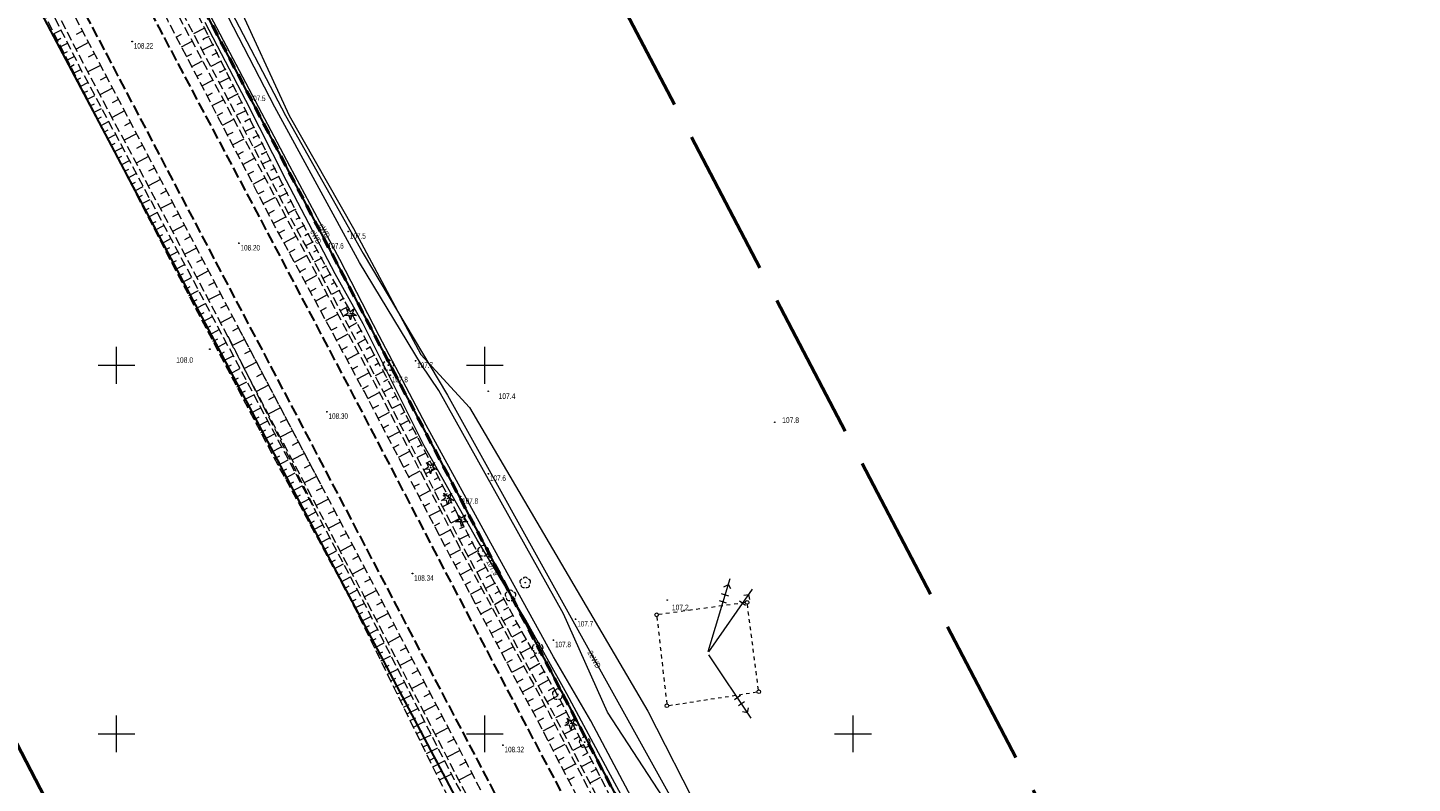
# Model space of a CAD drawing. Header units: metres. Extents: x 7529521 to 7531797, y 5723878 to 5728074.
# Tile 18 of 90: x 7531038 to 7531226, y 5725143 to 5725246. Entities that reach past the tile are written whole.
import ezdxf
from ezdxf.enums import TextEntityAlignment as Align

# ---------------------------------------------------------------- set-up
doc = ezdxf.new("R2010")
doc.units = ezdxf.units.M
for name, pattern in [('2_BUBZ02', [1.75, 1.25, -0.5]), ('2_BUBZ02G', [1.75, 1.25, -0.5]), ('4_SUPE_01', [0]), ('4_SUPT_01', [0]), ('4_SUSM03_02', [0]), ('GAO', [2.5, 1.5, -1]), ('GDE', [0]), ('GUZ', [1, 0.5, -0.5]), ('L_0_05', [1.75, 1.25, -0.5]), ('L_0_06', [2, 1.5, -0.5]), ('L_0_09', [2.5, 2, -0.5])]:
    doc.linetypes.add(name, pattern=pattern)
doc.layers.get('0').update_dxf_attribs({"color": 252})
for name, color, linetype, lineweight in [('BUBZ_L_1', 252, '2_BUBZ02', 18), ('Dzialki', 80, 'GDE', 30), ('jezdnia', 252, 'L_0_06', 18), ('k', 252, 'Continuous', 18), ('RTPW_T_0', 252, 'Continuous', 15), ('skarpa nieumocniona', 252, 'L_0_05', 18), ('skarpa_nieumocniona', 252, 'L_0_05', 18), ('SUPE_E_T_1', 240, 'Continuous', 15), ('SUPE_L_0', 240, '4_SUPE_01', 18), ('SUPE_L_1', 240, '4_SUPE_01', 18), ('SUPT_L_0', 30, '4_SUPT_01', 18), ('SUSM_L_5', 252, 'Continuous', 18), ('Uzytki', 252, 'GUZ', 18), ('wysokosci_naturalne', 7, 'Continuous', 18), ('wysokosci_sztuczne', 7, 'Continuous', 18)]:
    doc.layers.add(name, color=color, linetype=linetype, lineweight=lineweight)
doc.layers.add('EPGPO_L_0', color=7, linetype='GAO', lineweight=50, true_color=0x940094)
doc.layers.add('zakres', color=7, linetype='L_0_09', lineweight=50, true_color=0xff05ff)
doc.styles.get("Standard").update_dxf_attribs({"font": 'arial.ttf'})

# ---------------------------------------------------------------- blocks, each defined once
blk = doc.blocks.new('2_RTPW01')
at = {"linetype": 'Continuous'}
blk.add_circle((0, 0), 0.045, dxfattribs=at)
blk = doc.blocks.new('OBOP02_01')
at = {"linetype": 'Continuous', "lineweight": 18}
blk.add_hatch(color=0, dxfattribs=at).paths.add_polyline_path([(0, -0.1, 1), (0, 0.1, 1)])
at = {"color": 0, "linetype": 'Continuous', "lineweight": 18}
blk.add_circle((0, 0), 0.1, dxfattribs=at)
for centre, radius, start, end in [((-0.77, 0.25), 0.7, 101.6336, 222.6627), ((0, 0.8), 0.7, 29.8459, 150.1541), ((0.77, 0.25), 0.7, 317.3373, 78.3664), ((-0.46, -0.64), 0.71, 174.3693, 292.5572), ((0.46, -0.64), 0.71, 247.4428, 5.6307)]:
    blk.add_arc(centre, radius, start, end, dxfattribs=at)
blk = doc.blocks.new('OBOP01_01')
at = {"linetype": 'Continuous', "lineweight": 18}
blk.add_hatch(color=0, dxfattribs=at).paths.add_polyline_path([(0, -0.1, 1), (0, 0.1, 1)])
at = {"color": 0, "linetype": 'Continuous', "lineweight": 18, "flags": 128}
blk.add_lwpolyline([(0, -1.74), (-0.35, -0.48), (-1.65, -0.54), (-0.57, 0.18), (-1.02, 1.4), (0, 0.6), (1.02, 1.4), (0.57, 0.18), (1.65, -0.54), (0.35, -0.48), (0, -1.74)], dxfattribs=at)
at = {"color": 0, "linetype": 'Continuous', "lineweight": 18}
blk.add_circle((0, 0), 0.1, dxfattribs=at)
blk = doc.blocks.new('RTPW01')
at = {"linetype": 'Continuous', "lineweight": 13}
blk.add_hatch(color=0, dxfattribs=at).paths.add_polyline_path([(0, -0.09, 1), (0, 0.09, 1)])
at = {"color": 0, "linetype": 'Continuous', "lineweight": 13}
blk.add_circle((0, 0), 0.0906, dxfattribs=at)
blk = doc.blocks.new('RTPW02')
at = {"linetype": 'Continuous', "lineweight": 13}
blk.add_hatch(color=0, dxfattribs=at).paths.add_polyline_path([(0, -0.09, 1), (0, 0.09, 1)])
at = {"color": 0, "linetype": 'Continuous', "lineweight": 13}
blk.add_circle((0, 0), 0.0906, dxfattribs=at)

msp = doc.modelspace()

# ---------------------------------------------------------------- linework, layer by layer
for p in [(7531061.97, 5725245.73), (7531061.78, 5725244.24), (7531062.53, 5725244.61), (7531063.09, 5725243.49), (7531063.65, 5725242.38), (7531064.21, 5725241.26), (7531064.07, 5725239.79), (7531064.76, 5725240.14), (7531065.32, 5725239.02), (7531065.88, 5725237.9), (7531066.44, 5725236.79), (7531067, 5725235.67), (7531067.56, 5725234.55), (7531067.5, 5725233.12), (7531068.12, 5725233.43), (7531068.68, 5725232.31), (7531068.64, 5725230.9), (7531069.24, 5725231.2), (7531069.8, 5725230.08), (7531069.78, 5725228.67), (7531070.35, 5725228.96), (7531070.91, 5725227.84), (7531071.47, 5725226.72), (7531072.03, 5725225.61), (7531072.59, 5725224.49), (7531073.15, 5725223.37), (7531073.71, 5725222.25), (7531074.27, 5725221.13), (7531074.84, 5725220.02), (7531075.44, 5725218.93), (7531076.04, 5725217.83), (7531076.64, 5725216.73), (7531077.84, 5725214.54), (7531078.44, 5725213.44), (7531079.04, 5725212.35), (7531080.24, 5725210.15), (7531080.84, 5725209.05), (7531082.7, 5725204.37), (7531083.23, 5725204.67), (7531084.43, 5725202.47), (7531085.03, 5725201.38), (7531097.77, 5725177.01), (7531098.35, 5725175.9), (7531100.78, 5725171.53), (7531101.39, 5725170.44), (7531102, 5725169.35), (7531108.1, 5725158.44), (7531110.53, 5725154.07), (7531115.15, 5725145.2)]:
    msp.add_point(p)
at = {"layer": 'BUBZ_L_1', "linetype": '2_BUBZ02'}
msp.add_line((7531065.14, 5725203.95), (7531076.99, 5725180.43), dxfattribs=at)
at = {"layer": 'BUBZ_L_1', "linetype": '2_BUBZ02G'}
msp.add_line((7531066.52, 5725205.15), (7531078.15, 5725183.03), dxfattribs=at)
at = {"layer": 'Dzialki'}
for p, q in [((7530981.1, 5725402.33), (7531064.69, 5725242.91)), ((7531047.24, 5725233.76), (7530963.1, 5725392.89)), ((7531064.69, 5725242.91), (7531141.5, 5725096.43)), ((7531127.66, 5725081.67), (7531047.24, 5725233.76))]:
    msp.add_line(p, q, dxfattribs=at)
at = {"layer": 'EPGPO_L_0', "linetype": 'GAO'}
msp.add_line((7531141.5, 5725096.43), (7530897.51, 5725561.74), dxfattribs=at)
at = {"layer": 'jezdnia', "color": 251, "lineweight": 30, "flags": 128}
for points in [[(7531255.05, 5724849.82), (7531250.42, 5724858.49), (7531238.94, 5724880.34), (7531226.79, 5724903.52), (7531215.36, 5724925.25), (7531204.31, 5724946.21), (7531192.02, 5724969.44), (7531180.18, 5724992.04), (7531168.3, 5725014.67), (7531158.51, 5725033.14), (7531145.93, 5725057.08), (7531135.58, 5725076.72), (7531132.73, 5725082.39), (7531130.28, 5725086.95), (7531121.5, 5725103.58), (7531109.92, 5725125.69), (7531099.06, 5725146.38), (7531086.59, 5725170.13), (7531075.31, 5725191.64), (7531063.07, 5725214.86), (7531048.73, 5725242.12), (7531035.91, 5725266.32), (7531022.21, 5725292.28), (7531010.79, 5725314.05), (7530999.01, 5725336.36), (7530986.02, 5725361.03), (7530974.32, 5725383.28), (7530963.64, 5725403.51), (7530951.6, 5725426.36), (7530935.95, 5725456.07), (7530927.31, 5725472.4), (7530915.33, 5725495.11), (7530899.43, 5725525.2), (7530886.85, 5725549.14), (7530883.25, 5725555.9), (7530873.45, 5725574.47)], [(7530883.02, 5725573.55), (7530889.55, 5725560.98), (7530893.68, 5725553.2), (7530906.5, 5725528.93), (7530922, 5725499.57), (7530934.25, 5725476.39), (7530943.12, 5725459.66), (7530958.76, 5725430.02), (7530970.59, 5725407.51), (7530981.39, 5725386.98), (7530993.12, 5725364.8), (7531006.18, 5725339.97), (7531018.01, 5725317.55), (7531029.54, 5725295.72), (7531042.9, 5725270.35), (7531055.75, 5725245.83), (7531070.32, 5725218.35), (7531082.24, 5725195.73), (7531093.92, 5725173.38), (7531105.84, 5725150.67), (7531117.04, 5725129.53), (7531128.29, 5725107.99), (7531139.89, 5725086.05), (7531149.27, 5725068.23), (7531153.62, 5725060.18), (7531158.14, 5725051.38), (7531165.6, 5725037.2), (7531175.41, 5725018.6), (7531187.35, 5724995.74), (7531199.26, 5724973.12), (7531211.84, 5724949.3), (7531222.57, 5724928.86), (7531233.84, 5724907.4), (7531246.09, 5724884.1), (7531257.76, 5724861.91), (7531262.24, 5724853.44)]]:
    msp.add_lwpolyline(points, dxfattribs=at)
at = {"layer": 'k', "linetype": 'Continuous', "lineweight": 18, "flags": 128}
for points in [[(7531050, 5725197.5), (7531050, 5725202.5)], [(7531100, 5725197.5), (7531100, 5725202.5)], [(7531047.5, 5725200), (7531052.5, 5725200)], [(7531097.5, 5725200), (7531102.5, 5725200)], [(7531050, 5725147.5), (7531050, 5725152.5)], [(7531100, 5725147.5), (7531100, 5725152.5)], [(7531150, 5725147.5), (7531150, 5725152.5)], [(7531047.5, 5725150), (7531052.5, 5725150)], [(7531097.5, 5725150), (7531102.5, 5725150)], [(7531147.5, 5725150), (7531152.5, 5725150)]]:
    msp.add_lwpolyline(points, dxfattribs=at)
at = {"layer": 'skarpa nieumocniona', "color": 252, "lineweight": 18, "flags": 128}
for points in [[(7531142.9, 5725087.52), (7531149.55, 5725074.88), (7531149.71, 5725073.97), (7531148.16, 5725074.19), (7531141.2, 5725086.69), (7531129.87, 5725108.78), (7531118.46, 5725130.11), (7531107.39, 5725151.39), (7531095.36, 5725174.01), (7531083.61, 5725196.49), (7531071.56, 5725218.8), (7531057.01, 5725246.72), (7531044.19, 5725271.11), (7531030.97, 5725296.42), (7531019.37, 5725318.31), (7531007.54, 5725340.71), (7530994.47, 5725365.47), (7530982.58, 5725387.65), (7530971.81, 5725408.22), (7530959.96, 5725430.76), (7530944.54, 5725460.14), (7530935.92, 5725477.07), (7530923.1, 5725500.31), (7530908, 5725529.49), (7530894.76, 5725553.95), (7530894.48, 5725556.46), (7530909.53, 5725530.24), (7530924.66, 5725501.51), (7530937.16, 5725477.99), (7530945.97, 5725460.9), (7530961.56, 5725431.31), (7530973.28, 5725408.88), (7530984.31, 5725388.08), (7530995.72, 5725366.21), (7531009.02, 5725341.1), (7531020.55, 5725319), (7531032.49, 5725296.85), (7531045.48, 5725272.05), (7531058.53, 5725247.22), (7531073.23, 5725219.7), (7531085.04, 5725197.57), (7531096.74, 5725175), (7531108.78, 5725152.72), (7531120.1, 5725130.93), (7531131.21, 5725109.76)], [(7531118.84, 5725101.57), (7531106.95, 5725124.15), (7531096.27, 5725144.14), (7531083.57, 5725168.78), (7531072.32, 5725190.08), (7531060.11, 5725213.48), (7531045.58, 5725240.81), (7531033.23, 5725264.88), (7531019.36, 5725291.08), (7531008.14, 5725312.48), (7530996.07, 5725334.95), (7530983.35, 5725359.51), (7530971.11, 5725382.13), (7530960.79, 5725402.2), (7530948.62, 5725425.04), (7530933, 5725454.02), (7530924.39, 5725470.92), (7530912.38, 5725493.43), (7530896.44, 5725523.52), (7530888.04, 5725539.68), (7530881.89, 5725553.8), (7530898.37, 5725524.67), (7530914, 5725494.15), (7530925.74, 5725471.72), (7530934.62, 5725455.05), (7530950.39, 5725425.77), (7530962.26, 5725402.94), (7530973.04, 5725382.81), (7530984.91, 5725360.53), (7530997.78, 5725335.83), (7531009.42, 5725313.41), (7531020.85, 5725291.72), (7531034.61, 5725265.69), (7531047.41, 5725241.54), (7531061.72, 5725214.27), (7531073.99, 5725190.92), (7531085.25, 5725169.51), (7531097.76, 5725145.59), (7531108.48, 5725125.09), (7531120.4, 5725102.78), (7531129.46, 5725084.64), (7531128.69, 5725082.83), (7531127.85, 5725083.74)], [(7530941.35, 5725437.59), (7530948.18, 5725424.72), (7530960.35, 5725402.03), (7530970.62, 5725381.85), (7530982.98, 5725359.4), (7530995.73, 5725334.71), (7531007.56, 5725312.28), (7531018.87, 5725290.66), (7531032.72, 5725264.69), (7531045.05, 5725240.38), (7531059.47, 5725213.29), (7531071.93, 5725189.84), (7531083.15, 5725168.66), (7531095.83, 5725143.79), (7531106.59, 5725123.96), (7531118.57, 5725101.3), (7531127.47, 5725083.39), (7531127.7, 5725082.31), (7531126.86, 5725082.43), (7531117.55, 5725100.41), (7531105.64, 5725122.96), (7531094.37, 5725142.68), (7531081.91, 5725168.02), (7531070.58, 5725189.02), (7531058.05, 5725212.85), (7531043.9, 5725240.35), (7531031.96, 5725263.94), (7531017.36, 5725290.42), (7531006.66, 5725311.85), (7530994.58, 5725334.17), (7530982.04, 5725359.14), (7530969.51, 5725381.62), (7530959.52, 5725401.71), (7530947.07, 5725424.43), (7530943.36, 5725431.3)]]:
    msp.add_lwpolyline(points, close=True, dxfattribs=at)
at = {"layer": 'skarpa nieumocniona', "color": 252, "linetype": 'Continuous', "lineweight": 18, "flags": 128}
for points in [[(7531041.53, 5725245.02), (7531042.46, 5725245.49)], [(7531045.39, 5725245.35), (7531044.55, 5725244.9)], [(7531058.14, 5725244.55), (7531058.85, 5725244.92)], [(7531041.99, 5725244.13), (7531042.45, 5725244.37)], [(7531042.44, 5725243.24), (7531043.36, 5725243.71)], [(7531046.21, 5725243.8), (7531044.51, 5725242.9)], [(7531058.84, 5725243.22), (7531060.27, 5725243.97)], [(7531042.89, 5725242.35), (7531043.35, 5725242.58)], [(7531043.34, 5725241.46), (7531044.27, 5725241.92)], [(7531047.03, 5725242.25), (7531046.17, 5725241.8)], [(7531059.53, 5725241.89), (7531060.25, 5725242.27)], [(7531060.22, 5725240.56), (7531061.68, 5725241.32)], [(7531043.79, 5725240.56), (7531044.25, 5725240.8)], [(7531044.25, 5725239.67), (7531045.17, 5725240.15)], [(7531047.85, 5725240.7), (7531046.12, 5725239.8)], [(7531060.92, 5725239.23), (7531061.65, 5725239.61)], [(7531044.71, 5725238.78), (7531045.17, 5725239.02)], [(7531045.16, 5725237.89), (7531046.11, 5725238.38)], [(7531049.47, 5725237.61), (7531047.76, 5725236.71)], [(7531048.66, 5725239.16), (7531047.8, 5725238.7)], [(7531061.61, 5725237.9), (7531063.1, 5725238.67)], [(7531045.62, 5725237.01), (7531046.1, 5725237.25)], [(7531046.08, 5725236.12), (7531047.05, 5725236.62)], [(7531046.54, 5725235.23), (7531047.03, 5725235.48)], [(7531050.29, 5725236.06), (7531049.43, 5725235.61)], [(7531062.3, 5725236.57), (7531063.05, 5725236.96)], [(7531062.99, 5725235.24), (7531064.51, 5725236.03)], [(7531046.99, 5725234.34), (7531047.99, 5725234.85)], [(7531047.45, 5725233.45), (7531047.96, 5725233.71)], [(7531051.1, 5725234.51), (7531049.4, 5725233.62)], [(7531063.69, 5725233.91), (7531064.45, 5725234.31)], [(7531047.91, 5725232.56), (7531048.93, 5725233.09)], [(7531048.37, 5725231.67), (7531048.88, 5725231.94)], [(7531051.91, 5725232.96), (7531051.07, 5725232.51)], [(7531064.38, 5725232.58), (7531065.92, 5725233.38)], [(7531048.82, 5725230.78), (7531049.87, 5725231.32)], [(7531049.28, 5725229.89), (7531049.81, 5725230.16)], [(7531052.72, 5725231.41), (7531051.05, 5725230.53)], [(7531053.54, 5725229.86), (7531052.7, 5725229.42)], [(7531065.07, 5725231.25), (7531065.85, 5725231.65)], [(7531065.77, 5725229.92), (7531067.34, 5725230.74)], [(7531049.74, 5725229), (7531050.81, 5725229.55)], [(7531050.2, 5725228.11), (7531050.74, 5725228.39)], [(7531054.35, 5725228.31), (7531052.69, 5725227.44)], [(7531066.46, 5725228.59), (7531067.25, 5725229)], [(7531067.15, 5725227.26), (7531068.75, 5725228.09)], [(7531050.65, 5725227.22), (7531051.75, 5725227.79)], [(7531051.11, 5725226.34), (7531051.66, 5725226.62)], [(7531055.16, 5725226.76), (7531054.34, 5725226.32)], [(7531067.85, 5725225.93), (7531068.65, 5725226.35)], [(7531051.57, 5725225.45), (7531052.69, 5725226.02)], [(7531052.03, 5725224.56), (7531052.59, 5725224.85)], [(7531052.48, 5725223.67), (7531053.63, 5725224.26)], [(7531055.98, 5725225.21), (7531054.33, 5725224.35)], [(7531068.54, 5725224.6), (7531070.16, 5725225.44)], [(7531052.94, 5725222.78), (7531053.52, 5725223.08)], [(7531053.4, 5725221.89), (7531054.57, 5725222.49)], [(7531056.79, 5725223.66), (7531055.97, 5725223.23)], [(7531069.23, 5725223.27), (7531070.05, 5725223.69)], [(7531069.93, 5725221.94), (7531071.58, 5725222.8)], [(7531053.86, 5725221), (7531054.45, 5725221.3)], [(7531054.31, 5725220.11), (7531055.51, 5725220.73)], [(7531057.6, 5725222.11), (7531055.98, 5725221.26)], [(7531058.42, 5725220.56), (7531057.61, 5725220.14)], [(7531070.62, 5725220.61), (7531071.45, 5725221.04)], [(7531054.77, 5725219.22), (7531055.37, 5725219.53)], [(7531055.23, 5725218.33), (7531056.45, 5725218.96)], [(7531059.23, 5725219.01), (7531057.62, 5725218.16)], [(7531071.31, 5725219.28), (7531072.99, 5725220.15)], [(7531055.69, 5725217.44), (7531056.3, 5725217.76)], [(7531056.14, 5725216.55), (7531057.39, 5725217.19)], [(7531060.04, 5725217.46), (7531059.24, 5725217.04)], [(7531072.02, 5725217.95), (7531072.85, 5725218.4)], [(7531072.73, 5725216.63), (7531074.39, 5725217.53)], [(7531056.6, 5725215.66), (7531057.23, 5725215.99)], [(7531057.06, 5725214.78), (7531058.33, 5725215.43)], [(7531060.86, 5725215.91), (7531059.26, 5725215.07)], [(7531073.44, 5725215.31), (7531074.27, 5725215.76)], [(7531074.16, 5725213.99), (7531075.8, 5725214.88)], [(7531057.51, 5725213.89), (7531058.16, 5725214.22)], [(7531057.97, 5725213), (7531059.27, 5725213.66)], [(7531061.67, 5725214.36), (7531060.88, 5725213.95)], [(7531074.87, 5725212.67), (7531075.69, 5725213.12)], [(7531058.44, 5725212.11), (7531059.08, 5725212.45)], [(7531058.9, 5725211.23), (7531060.2, 5725211.91)], [(7531062.48, 5725212.81), (7531060.89, 5725211.98)], [(7531063.3, 5725211.26), (7531062.5, 5725210.84)], [(7531075.58, 5725211.35), (7531077.21, 5725212.23)], [(7531059.37, 5725210.34), (7531060.02, 5725210.68)], [(7531059.83, 5725209.46), (7531061.14, 5725210.14)], [(7531064.11, 5725209.71), (7531062.51, 5725208.87)], [(7531076.29, 5725210.03), (7531077.11, 5725210.47)], [(7531077.01, 5725208.71), (7531078.63, 5725209.59)], [(7531060.3, 5725208.57), (7531060.95, 5725208.92)], [(7531060.76, 5725207.69), (7531062.08, 5725208.38)], [(7531064.93, 5725208.17), (7531064.12, 5725207.74)], [(7531077.72, 5725207.39), (7531078.53, 5725207.83)], [(7531061.23, 5725206.8), (7531061.89, 5725207.15)], [(7531061.7, 5725205.92), (7531063.02, 5725206.61)], [(7531065.74, 5725206.62), (7531064.13, 5725205.77)], [(7531078.43, 5725206.07), (7531080.04, 5725206.94)], [(7531062.16, 5725205.03), (7531062.82, 5725205.38)], [(7531062.63, 5725204.15), (7531063.95, 5725204.84)], [(7531063.09, 5725203.26), (7531063.76, 5725203.61)], [(7531066.55, 5725205.07), (7531065.75, 5725204.64)], [(7531079.15, 5725204.75), (7531079.94, 5725205.19)], [(7531079.86, 5725203.43), (7531081.45, 5725204.29)], [(7531063.56, 5725202.38), (7531064.89, 5725203.08)], [(7531064.02, 5725201.49), (7531064.69, 5725201.84)], [(7531067.37, 5725203.52), (7531065.75, 5725202.67)], [(7531068.18, 5725201.97), (7531067.37, 5725201.54)], [(7531080.57, 5725202.11), (7531081.36, 5725202.54)], [(7531081.28, 5725200.79), (7531082.86, 5725201.65)], [(7531064.49, 5725200.61), (7531065.83, 5725201.31)], [(7531064.95, 5725199.72), (7531065.63, 5725200.08)], [(7531069, 5725200.42), (7531067.37, 5725199.56)], [(7531082, 5725199.47), (7531082.78, 5725199.9)], [(7531065.42, 5725198.84), (7531066.77, 5725199.55)], [(7531065.89, 5725197.95), (7531066.56, 5725198.31)], [(7531069.81, 5725198.87), (7531068.99, 5725198.44)], [(7531082.71, 5725198.15), (7531084.28, 5725199)], [(7531066.35, 5725197.07), (7531067.71, 5725197.78)], [(7531066.82, 5725196.18), (7531067.5, 5725196.54)], [(7531067.28, 5725195.3), (7531068.65, 5725196.01)], [(7531070.62, 5725197.32), (7531068.99, 5725196.46)], [(7531083.42, 5725196.83), (7531084.2, 5725197.26)], [(7531084.12, 5725195.51), (7531085.68, 5725196.33)], [(7531067.75, 5725194.41), (7531068.43, 5725194.77)], [(7531068.21, 5725193.53), (7531069.59, 5725194.25)], [(7531072.25, 5725194.22), (7531070.6, 5725193.36)], [(7531071.44, 5725195.77), (7531070.62, 5725195.34)], [(7531084.82, 5725194.18), (7531085.6, 5725194.59)], [(7531068.68, 5725192.64), (7531069.37, 5725193)], [(7531069.14, 5725191.76), (7531070.53, 5725192.48)], [(7531073.07, 5725192.67), (7531072.24, 5725192.24)], [(7531085.51, 5725192.85), (7531087.07, 5725193.66)], [(7531069.61, 5725190.87), (7531070.3, 5725191.24)], [(7531070.08, 5725189.99), (7531071.47, 5725190.72)], [(7531073.88, 5725191.12), (7531072.22, 5725190.25)], [(7531086.21, 5725191.52), (7531086.98, 5725191.93)], [(7531086.9, 5725190.19), (7531088.45, 5725191)], [(7531070.54, 5725189.1), (7531071.24, 5725189.47)], [(7531071.01, 5725188.22), (7531072.4, 5725188.96)], [(7531074.69, 5725189.58), (7531073.87, 5725189.14)], [(7531087.6, 5725188.86), (7531088.37, 5725189.26)], [(7531071.49, 5725187.34), (7531072.18, 5725187.71)], [(7531071.96, 5725186.46), (7531073.33, 5725187.2)], [(7531075.51, 5725188.03), (7531073.86, 5725187.16)], [(7531088.29, 5725187.53), (7531089.83, 5725188.34)], [(7531072.44, 5725185.58), (7531073.12, 5725185.95)], [(7531072.91, 5725184.7), (7531074.27, 5725185.43)], [(7531077.14, 5725184.93), (7531075.49, 5725184.06)], [(7531076.32, 5725186.48), (7531075.5, 5725186.04)], [(7531088.99, 5725186.2), (7531089.75, 5725186.6)], [(7531089.68, 5725184.87), (7531091.21, 5725185.67)], [(7531073.39, 5725183.82), (7531074.06, 5725184.18)], [(7531073.86, 5725182.94), (7531075.2, 5725183.66)], [(7531077.95, 5725183.38), (7531077.13, 5725182.95)], [(7531090.38, 5725183.54), (7531091.14, 5725183.94)], [(7531091.07, 5725182.22), (7531092.59, 5725183.01)], [(7531074.34, 5725182.06), (7531075, 5725182.42)], [(7531074.81, 5725181.18), (7531076.14, 5725181.89)], [(7531078.77, 5725181.83), (7531077.13, 5725180.97)], [(7531091.77, 5725180.89), (7531092.52, 5725181.28)], [(7531075.29, 5725180.3), (7531075.95, 5725180.65)], [(7531075.76, 5725179.42), (7531077.08, 5725180.13)], [(7531079.58, 5725180.28), (7531078.76, 5725179.85)], [(7531092.46, 5725179.56), (7531093.97, 5725180.35)], [(7531076.24, 5725178.54), (7531076.89, 5725178.89)], [(7531076.71, 5725177.66), (7531078.01, 5725178.36)], [(7531080.4, 5725178.73), (7531078.76, 5725177.87)], [(7531093.16, 5725178.23), (7531093.91, 5725178.62)], [(7531093.85, 5725176.9), (7531095.35, 5725177.68)], [(7531077.19, 5725176.78), (7531077.83, 5725177.13)], [(7531077.66, 5725175.9), (7531078.95, 5725176.59)], [(7531078.13, 5725175.02), (7531078.77, 5725175.36)], [(7531081.21, 5725177.18), (7531080.39, 5725176.76)], [(7531082.02, 5725175.64), (7531080.4, 5725174.78)], [(7531094.55, 5725175.57), (7531095.29, 5725175.96)], [(7531078.61, 5725174.14), (7531079.88, 5725174.82)], [(7531079.08, 5725173.26), (7531079.72, 5725173.6)], [(7531082.84, 5725174.09), (7531082.03, 5725173.66)], [(7531095.24, 5725174.24), (7531096.73, 5725175.02)], [(7531079.56, 5725172.38), (7531080.82, 5725173.06)], [(7531080.03, 5725171.5), (7531080.66, 5725171.83)], [(7531083.65, 5725172.54), (7531082.03, 5725171.68)], [(7531095.94, 5725172.91), (7531096.69, 5725173.31)], [(7531096.65, 5725171.59), (7531098.15, 5725172.39)], [(7531080.51, 5725170.62), (7531081.75, 5725171.29)], [(7531080.98, 5725169.74), (7531081.6, 5725170.07)], [(7531084.47, 5725170.99), (7531083.66, 5725170.56)], [(7531097.35, 5725170.27), (7531098.11, 5725170.67)], [(7531098.06, 5725168.94), (7531099.58, 5725169.75)], [(7531081.46, 5725168.86), (7531082.69, 5725169.52)], [(7531081.93, 5725167.98), (7531082.56, 5725168.28)], [(7531085.28, 5725169.44), (7531083.66, 5725168.59)], [(7531086.09, 5725167.89), (7531085.28, 5725167.46)], [(7531098.76, 5725167.62), (7531099.53, 5725168.02)], [(7531082.37, 5725167.08), (7531083.64, 5725167.7)], [(7531082.81, 5725166.18), (7531083.45, 5725166.49)], [(7531086.9, 5725166.34), (7531085.27, 5725165.48)], [(7531099.46, 5725166.29), (7531101, 5725167.11)], [(7531083.25, 5725165.28), (7531084.55, 5725165.92)], [(7531083.7, 5725164.39), (7531084.35, 5725164.71)], [(7531084.14, 5725163.49), (7531085.45, 5725164.14)], [(7531087.72, 5725164.79), (7531086.89, 5725164.36)], [(7531100.17, 5725164.97), (7531100.94, 5725165.38)], [(7531100.87, 5725163.64), (7531102.43, 5725164.47)], [(7531084.58, 5725162.59), (7531085.24, 5725162.92)], [(7531085.02, 5725161.69), (7531086.36, 5725162.35)], [(7531088.53, 5725163.24), (7531086.87, 5725162.37)], [(7531101.58, 5725162.32), (7531102.36, 5725162.74)], [(7531085.46, 5725160.8), (7531086.14, 5725161.13)], [(7531085.9, 5725159.9), (7531087.27, 5725160.57)], [(7531089.34, 5725161.69), (7531088.51, 5725161.25)], [(7531102.28, 5725160.99), (7531103.86, 5725161.83)], [(7531086.34, 5725159), (7531087.03, 5725159.34)], [(7531086.79, 5725158.1), (7531088.18, 5725158.79)], [(7531090.15, 5725160.14), (7531088.48, 5725159.26)], [(7531090.96, 5725158.58), (7531090.12, 5725158.14)], [(7531102.99, 5725159.67), (7531103.78, 5725160.09)], [(7531103.69, 5725158.35), (7531105.28, 5725159.19)], [(7531087.23, 5725157.21), (7531087.93, 5725157.55)], [(7531087.67, 5725156.31), (7531089.09, 5725157.01)], [(7531091.77, 5725157.03), (7531090.08, 5725156.15)], [(7531104.39, 5725157.02), (7531105.2, 5725157.45)], [(7531105.1, 5725155.7), (7531106.71, 5725156.55)], [(7531088.11, 5725155.41), (7531088.83, 5725155.77)], [(7531088.55, 5725154.52), (7531090, 5725155.23)], [(7531092.58, 5725155.48), (7531091.73, 5725155.04)], [(7531105.8, 5725154.37), (7531106.61, 5725154.8)], [(7531088.99, 5725153.62), (7531089.72, 5725153.98)], [(7531089.43, 5725152.72), (7531090.91, 5725153.45)], [(7531093.39, 5725153.93), (7531091.68, 5725153.04)], [(7531106.51, 5725153.05), (7531108.14, 5725153.91)], [(7531089.88, 5725151.82), (7531090.62, 5725152.19)], [(7531090.32, 5725150.93), (7531091.82, 5725151.66)], [(7531094.21, 5725152.38), (7531093.35, 5725151.93)], [(7531107.21, 5725151.72), (7531108.03, 5725152.16)], [(7531107.91, 5725150.39), (7531109.55, 5725151.25)], [(7531090.76, 5725150.03), (7531091.51, 5725150.4)], [(7531091.2, 5725149.13), (7531092.72, 5725149.88)], [(7531095.02, 5725150.83), (7531093.29, 5725149.93)], [(7531095.83, 5725149.28), (7531094.96, 5725148.83)], [(7531108.6, 5725149.06), (7531109.42, 5725149.49)], [(7531091.64, 5725148.23), (7531092.41, 5725148.61)], [(7531092.08, 5725147.34), (7531093.63, 5725148.1)], [(7531096.64, 5725147.73), (7531094.89, 5725146.82)], [(7531109.29, 5725147.73), (7531110.93, 5725148.59)], [(7531092.52, 5725146.44), (7531093.31, 5725146.82)], [(7531092.96, 5725145.54), (7531094.54, 5725146.32)], [(7531097.45, 5725146.18), (7531096.57, 5725145.72)], [(7531109.98, 5725146.4), (7531110.8, 5725146.83)], [(7531110.68, 5725145.07), (7531112.31, 5725145.92)], [(7531093.41, 5725144.64), (7531094.2, 5725145.04)], [(7531093.85, 5725143.75), (7531095.45, 5725144.54)], [(7531098.26, 5725144.63), (7531096.5, 5725143.71)], [(7531111.37, 5725143.74), (7531112.19, 5725144.17)]]:
    msp.add_lwpolyline(points, dxfattribs=at)
at = {"layer": 'skarpa_nieumocniona', "lineweight": 18, "flags": 128}
msp.add_lwpolyline([(7530946.64, 5725461.68), (7530962.33, 5725431.68), (7530973.81, 5725409.26), (7530984.94, 5725388.5), (7530996.24, 5725366.45), (7531009.39, 5725341.33), (7531021.19, 5725319.25), (7531033.39, 5725297.4), (7531046.08, 5725272.31), (7531059.06, 5725247.61), (7531073.73, 5725219.84), (7531085.46, 5725197.91), (7531097.22, 5725175.05), (7531109.22, 5725152.91), (7531120.72, 5725131.06), (7531131.8, 5725110.3), (7531143.4, 5725087.6), (7531149.91, 5725074.93), (7531150.74, 5725074.53), (7531150.99, 5725075.38), (7531144.77, 5725087.78), (7531133.09, 5725111.52), (7531122.13, 5725131.78), (7531110.26, 5725154.58), (7531098.47, 5725175.66), (7531086.57, 5725198.56), (7531074.62, 5725220.43), (7531060.78, 5725248.11), (7531047.99, 5725273.24), (7531034.72, 5725297.99), (7531022.04, 5725319.95), (7531010.66, 5725341.87), (7530997.68, 5725366.82), (7530985.74, 5725388.87), (7530974.68, 5725410.07), (7530963.17, 5725431.98), (7530948.98, 5725458.8)], close=True, dxfattribs=at)
at = {"layer": 'skarpa_nieumocniona', "linetype": 'Continuous', "lineweight": 18, "flags": 128}
for points in [[(7531061.97, 5725245.73), (7531060.45, 5725244.97)], [(7531063.09, 5725243.49), (7531061.62, 5725242.76)], [(7531062.53, 5725244.61), (7531061.78, 5725244.24)], [(7531064.21, 5725241.26), (7531062.79, 5725240.55)], [(7531063.65, 5725242.38), (7531062.93, 5725242.02)], [(7531064.76, 5725240.14), (7531064.07, 5725239.79)], [(7531065.32, 5725239.02), (7531063.96, 5725238.34)], [(7531065.88, 5725237.9), (7531065.21, 5725237.57)], [(7531066.44, 5725236.79), (7531065.13, 5725236.13)], [(7531067, 5725235.67), (7531066.36, 5725235.35)], [(7531067.56, 5725234.55), (7531066.29, 5725233.92)], [(7531068.68, 5725232.31), (7531067.46, 5725231.71)], [(7531068.12, 5725233.43), (7531067.5, 5725233.12)], [(7531069.8, 5725230.08), (7531068.63, 5725229.5)], [(7531069.24, 5725231.2), (7531068.64, 5725230.9)], [(7531070.35, 5725228.96), (7531069.78, 5725228.67)], [(7531070.91, 5725227.84), (7531069.8, 5725227.28)], [(7531071.47, 5725226.72), (7531070.93, 5725226.45)], [(7531072.03, 5725225.61), (7531070.97, 5725225.07)], [(7531072.59, 5725224.49), (7531072.07, 5725224.23)], [(7531073.15, 5725223.37), (7531072.13, 5725222.86)], [(7531073.71, 5725222.25), (7531073.21, 5725222)], [(7531074.27, 5725221.13), (7531073.3, 5725220.65)], [(7531074.84, 5725220.02), (7531074.37, 5725219.77)], [(7531075.44, 5725218.93), (7531074.5, 5725218.41)], [(7531076.04, 5725217.83), (7531075.56, 5725217.57)], [(7531076.64, 5725216.73), (7531075.67, 5725216.21)], [(7531077.24, 5725215.64), (7531076.75, 5725215.37)], [(7531077.84, 5725214.54), (7531076.85, 5725214)], [(7531078.44, 5725213.44), (7531077.94, 5725213.17)], [(7531079.04, 5725212.35), (7531078.03, 5725211.8)], [(7531079.64, 5725211.25), (7531079.13, 5725210.97)], [(7531080.24, 5725210.15), (7531079.21, 5725209.59)], [(7531080.84, 5725209.05), (7531080.32, 5725208.77)], [(7531081.44, 5725207.96), (7531080.39, 5725207.39)], [(7531082.03, 5725206.86), (7531081.51, 5725206.57)], [(7531082.63, 5725205.76), (7531081.57, 5725205.18)], [(7531083.23, 5725204.67), (7531082.7, 5725204.37)], [(7531083.83, 5725203.57), (7531082.75, 5725202.98)], [(7531084.43, 5725202.47), (7531083.89, 5725202.17)], [(7531085.03, 5725201.38), (7531083.93, 5725200.77)], [(7531085.63, 5725200.28), (7531085.07, 5725199.98)], [(7531086.23, 5725199.18), (7531085.11, 5725198.57)], [(7531086.82, 5725198.08), (7531086.25, 5725197.78)], [(7531087.4, 5725196.97), (7531086.25, 5725196.38)], [(7531088.55, 5725194.75), (7531087.39, 5725194.15)], [(7531087.97, 5725195.86), (7531087.4, 5725195.56)], [(7531089.7, 5725192.53), (7531088.54, 5725191.93)], [(7531089.13, 5725193.64), (7531088.55, 5725193.34)], [(7531090.28, 5725191.42), (7531089.69, 5725191.12)], [(7531090.85, 5725190.32), (7531089.68, 5725189.71)], [(7531091.43, 5725189.21), (7531090.84, 5725188.9)], [(7531092.01, 5725188.1), (7531090.82, 5725187.48)], [(7531092.58, 5725186.99), (7531091.99, 5725186.68)], [(7531093.16, 5725185.88), (7531091.97, 5725185.26)], [(7531093.74, 5725184.77), (7531093.14, 5725184.46)], [(7531094.31, 5725183.66), (7531093.11, 5725183.04)], [(7531095.47, 5725181.44), (7531094.26, 5725180.81)], [(7531094.89, 5725182.55), (7531094.29, 5725182.24)], [(7531096.62, 5725179.22), (7531095.4, 5725178.59)], [(7531096.04, 5725180.33), (7531095.43, 5725180.02)], [(7531097.19, 5725178.11), (7531096.58, 5725177.8)], [(7531097.77, 5725177.01), (7531096.54, 5725176.37)], [(7531098.35, 5725175.9), (7531097.73, 5725175.58)], [(7531098.95, 5725174.8), (7531097.73, 5725174.12)], [(7531099.56, 5725173.71), (7531098.94, 5725173.36)], [(7531100.17, 5725172.62), (7531098.92, 5725171.92)], [(7531101.39, 5725170.44), (7531100.11, 5725169.72)], [(7531100.78, 5725171.53), (7531100.15, 5725171.17)], [(7531102.61, 5725168.26), (7531101.3, 5725167.52)], [(7531102, 5725169.35), (7531101.35, 5725168.98)], [(7531103.83, 5725166.07), (7531102.49, 5725165.32)], [(7531103.22, 5725167.16), (7531102.56, 5725166.79)], [(7531104.44, 5725164.98), (7531103.76, 5725164.6)], [(7531105.05, 5725163.89), (7531103.68, 5725163.13)], [(7531105.66, 5725162.8), (7531104.97, 5725162.41)], [(7531106.27, 5725161.71), (7531104.87, 5725160.93)], [(7531106.88, 5725160.62), (7531106.18, 5725160.22)], [(7531107.49, 5725159.53), (7531106.07, 5725158.73)], [(7531108.1, 5725158.44), (7531107.38, 5725158.03)], [(7531108.71, 5725157.35), (7531107.26, 5725156.53)], [(7531109.93, 5725155.16), (7531108.45, 5725154.33)], [(7531109.32, 5725156.26), (7531108.59, 5725155.84)], [(7531111.11, 5725152.96), (7531109.61, 5725152.18)], [(7531110.53, 5725154.07), (7531109.77, 5725153.67)], [(7531111.68, 5725151.85), (7531110.94, 5725151.46)], [(7531112.26, 5725150.74), (7531110.77, 5725149.96)], [(7531112.84, 5725149.63), (7531112.09, 5725149.24)], [(7531113.41, 5725148.52), (7531111.94, 5725147.75)], [(7531113.99, 5725147.41), (7531113.25, 5725147.03)], [(7531114.57, 5725146.3), (7531113.1, 5725145.54)], [(7531115.72, 5725144.09), (7531114.26, 5725143.33)], [(7531115.15, 5725145.2), (7531114.41, 5725144.81)]]:
    msp.add_lwpolyline(points, dxfattribs=at)
at = {"layer": 'SUPE_L_0', "linetype": '4_SUPE_01'}
for p, q in [((7531130.34, 5725161.18), (7531133.31, 5725171.09)), ((7531132.45, 5725169.94), (7531133.07, 5725170.27)), ((7531133.4, 5725169.66), (7531133.07, 5725170.27)), ((7531132.83, 5725167.74), (7531131.87, 5725168.03)), ((7531133.12, 5725168.7), (7531132.16, 5725168.99)), ((7531136.16, 5725152.13), (7531130.41, 5725160.73)), ((7531134.71, 5725155.19), (7531133.88, 5725154.63)), ((7531135.27, 5725154.36), (7531134.44, 5725153.8)), ((7531135.68, 5725152.84), (7531134.99, 5725152.97)), ((7531135.68, 5725152.84), (7531135.82, 5725153.53))]:
    msp.add_line(p, q, dxfattribs=at)
at = {"layer": 'SUPE_L_1', "linetype": '4_SUPE_01'}
for p, q in [((7531068.03, 5725237.47), (7531058.9, 5725254.78)), ((7531061.59, 5725255.63), (7531072.94, 5725233.9)), ((7531067.55, 5725235.94), (7531062.03, 5725246.53)), ((7531073.53, 5725227.01), (7531068.03, 5725237.47)), ((7531073.09, 5725225.03), (7531067.55, 5725235.94)), ((7531072.94, 5725233.9), (7531083.49, 5725215.18)), ((7531080.34, 5725214.37), (7531073.53, 5725227.01)), ((7531079.7, 5725212.42), (7531073.09, 5725225.03)), ((7531083.49, 5725215.18), (7531094.96, 5725195.95)), ((7531085.66, 5725204.01), (7531080.34, 5725214.37)), ((7531083.5, 5725205.61), (7531079.7, 5725212.42)), ((7531091.79, 5725189.09), (7531083.5, 5725205.61)), ((7531092.04, 5725191.88), (7531085.66, 5725204.01)), ((7531094.96, 5725195.95), (7531111.71, 5725165.76)), ((7531101.34, 5725174.97), (7531092.04, 5725191.88)), ((7531098.96, 5725176.34), (7531091.79, 5725189.09)), ((7531105.59, 5725165.41), (7531098.96, 5725176.34)), ((7531109.35, 5725160.44), (7531101.34, 5725174.97)), ((7531130.41, 5725161.15), (7531136.33, 5725169.64)), ((7531135.4, 5725167.42), (7531134.58, 5725167.99)), ((7531135.15, 5725168.81), (7531135.84, 5725168.93)), ((7531135.97, 5725168.24), (7531135.84, 5725168.93)), ((7531111.13, 5725155.41), (7531105.59, 5725165.41)), ((7531111.71, 5725165.76), (7531125.09, 5725141.71)), ((7531114.38, 5725151.79), (7531109.35, 5725160.44)), ((7531117.07, 5725144.4), (7531111.13, 5725155.41)), ((7531122.67, 5725136.22), (7531114.38, 5725151.79)), ((7531122.86, 5725133.81), (7531117.07, 5725144.4))]:
    msp.add_line(p, q, dxfattribs=at)
at = {"layer": 'SUPT_L_0', "linetype": '4_SUPT_01'}
for p, q in [((7531064.11, 5725254.23), (7531073.46, 5725233.88)), ((7531071.52, 5725235.03), (7531063.67, 5725250.16)), ((7531082.98, 5725213.95), (7531071.52, 5725235.03)), ((7531073.46, 5725233.88), (7531082.16, 5725218.57)), ((7531082.16, 5725218.57), (7531091.33, 5725201.45)), ((7531091.4, 5725200.08), (7531082.98, 5725213.95)), ((7531091.33, 5725201.45), (7531097.93, 5725194.3)), ((7531093.75, 5725196.59), (7531091.4, 5725200.08)), ((7531110.71, 5725166.28), (7531093.75, 5725196.59)), ((7531097.93, 5725194.3), (7531122.15, 5725153.08)), ((7531116.67, 5725152.93), (7531110.71, 5725166.28)), ((7531128.42, 5725134.99), (7531116.67, 5725152.93)), ((7531122.15, 5725153.08), (7531132.33, 5725133.14))]:
    msp.add_line(p, q, dxfattribs=at)
at = {"layer": 'SUSM_L_5', "color": 240, "linetype": '4_SUSM03_02'}
for p, q in [((7531124.08, 5725166.25), (7531123.59, 5725166.18)), ((7531125.09, 5725166.39), (7531124.58, 5725166.32)), ((7531126.12, 5725166.53), (7531125.61, 5725166.46)), ((7531127.15, 5725166.67), (7531126.64, 5725166.6)), ((7531128.18, 5725166.81), (7531127.67, 5725166.74)), ((7531129.21, 5725166.95), (7531128.7, 5725166.88)), ((7531130.24, 5725167.09), (7531129.73, 5725167.02)), ((7531131.27, 5725167.24), (7531130.76, 5725167.16)), ((7531132.3, 5725167.38), (7531131.79, 5725167.31)), ((7531133.33, 5725167.52), (7531132.82, 5725167.45)), ((7531134.36, 5725167.66), (7531133.85, 5725167.59)), ((7531135.37, 5725167.8), (7531134.88, 5725167.73)), ((7531135.72, 5725167.09), (7531135.65, 5725167.58)), ((7531135.85, 5725166.08), (7531135.78, 5725166.59)), ((7531123.37, 5725165.9), (7531123.42, 5725165.4)), ((7531123.48, 5725164.89), (7531123.54, 5725164.37)), ((7531135.98, 5725165.07), (7531135.91, 5725165.58)), ((7531136.11, 5725164.06), (7531136.04, 5725164.57)), ((7531123.6, 5725163.85), (7531123.66, 5725163.33)), ((7531123.72, 5725162.82), (7531123.77, 5725162.3)), ((7531136.24, 5725163.05), (7531136.17, 5725163.55)), ((7531136.37, 5725162.03), (7531136.31, 5725162.54)), ((7531123.83, 5725161.78), (7531123.89, 5725161.26)), ((7531123.95, 5725160.75), (7531124.01, 5725160.23)), ((7531136.5, 5725161.02), (7531136.44, 5725161.53)), ((7531136.63, 5725160.01), (7531136.57, 5725160.51)), ((7531124.07, 5725159.71), (7531124.12, 5725159.19)), ((7531124.18, 5725158.68), (7531124.24, 5725158.16)), ((7531136.77, 5725159), (7531136.7, 5725159.5)), ((7531136.9, 5725157.98), (7531136.83, 5725158.49)), ((7531124.3, 5725157.64), (7531124.36, 5725157.12)), ((7531124.42, 5725156.61), (7531124.47, 5725156.09)), ((7531137.03, 5725156.97), (7531136.96, 5725157.48)), ((7531124.53, 5725155.57), (7531124.59, 5725155.05)), ((7531129.76, 5725154.58), (7531130.24, 5725154.65)), ((7531130.71, 5725154.73), (7531131.19, 5725154.8)), ((7531131.67, 5725154.87), (7531132.14, 5725154.95)), ((7531132.62, 5725155.02), (7531133.1, 5725155.09)), ((7531133.57, 5725155.17), (7531134.05, 5725155.24)), ((7531134.52, 5725155.31), (7531135, 5725155.38)), ((7531135.48, 5725155.46), (7531135.95, 5725155.53)), ((7531136.45, 5725155.61), (7531136.94, 5725155.68)), ((7531137.16, 5725155.97), (7531137.09, 5725156.46)), ((7531124.65, 5725154.56), (7531124.7, 5725154.06)), ((7531124.98, 5725153.85), (7531125.47, 5725153.92)), ((7531125.95, 5725154), (7531126.42, 5725154.07)), ((7531126.9, 5725154.14), (7531127.38, 5725154.22)), ((7531127.85, 5725154.29), (7531128.33, 5725154.36)), ((7531128.81, 5725154.43), (7531129.28, 5725154.51))]:
    msp.add_line(p, q, dxfattribs=at)
at = {"layer": 'SUSM_L_5', "linetype": '4_SUSM03_02'}
for centre in [(7531135.62, 5725167.83), (7531135.62, 5725167.83), (7531123.34, 5725166.15), (7531123.34, 5725166.15), (7531137.19, 5725155.72), (7531137.19, 5725155.72), (7531124.73, 5725153.81), (7531124.73, 5725153.81)]:
    msp.add_circle(centre, 0.25, dxfattribs=at)
at = {"layer": 'Uzytki'}
for p, q in [((7531141.5, 5725096.43), (7530897.51, 5725561.74)), ((7530876.44, 5725556.77), (7531127.66, 5725081.67))]:
    msp.add_line(p, q, dxfattribs=at)
at = {"layer": 'wysokosci_naturalne', "color": 252}
for p in [(7531067.86, 5725236.82), (7531078.47, 5725216.8), (7531081.47, 5725218.15), (7531090.61, 5725200.62), (7531087.18, 5725198.67), (7531100.49, 5725185.29), (7531096.71, 5725182.19), (7531112.34, 5725165.54), (7531109.32, 5725162.73)]:
    msp.add_point(p, dxfattribs=at)
at = {"layer": 'wysokosci_sztuczne', "color": 252}
for p in [(7531052.13, 5725243.94), (7531066.63, 5725216.56), (7531078.57, 5725193.71), (7531090.19, 5725171.75), (7531102.47, 5725148.47)]:
    msp.add_point(p, dxfattribs=at)
at = {"layer": 'zakres', "color": 210, "lineweight": 50, "ltscale": 10}
for points in [[(7530686.14, 5726066.08), (7530934.48, 5725596.51), (7531070.08, 5725341.7), (7531212.9, 5725068.88), (7531409.6, 5724696.64), (7531547.78, 5724433.68)], [(7531407.86, 5724440.2), (7531179.58, 5724874.12), (7530784, 5725633.1), (7530631.12, 5725917.71)]]:
    msp.add_lwpolyline(points, dxfattribs=at)

# ---------------------------------------------------------------- block references
at = {"color": 74, "linetype": 'Continuous', "xscale": 0.5, "yscale": 0.5, "zscale": 0.5}
for name, p in [('OBOP01_01', (7531081.75, 5725207.02)), ('OBOP02_01', (7531086.91, 5725200.02)), ('OBOP01_01', (7531092.65, 5725186.13)), ('OBOP01_01', (7531094.96, 5725181.95)), ('OBOP01_01', (7531096.86, 5725179.02)), ('OBOP02_01', (7531099.78, 5725174.81)), ('OBOP02_01', (7531105.5, 5725170.52)), ('OBOP02_01', (7531103.51, 5725168.76)), ('OBOP02_01', (7531107.18, 5725161.63)), ('OBOP02_01', (7531109.9, 5725155.36)), ('OBOP01_01', (7531111.7, 5725151.42)), ('OBOP02_01', (7531113.56, 5725148.87))]:
    msp.add_blockref(name, p, dxfattribs=at)
at = {"layer": 'RTPW_T_0'}
for p in [(7531062.67, 5725202.2), (7531100.48, 5725196.48), (7531139.36, 5725192.27), (7531100.57, 5725174.05), (7531124.78, 5725168.16)]:
    msp.add_blockref('2_RTPW01', p, dxfattribs=at)
at = {"layer": 'wysokosci_naturalne', "color": 252, "linetype": 'Continuous', "xscale": 0.5, "yscale": 0.5, "zscale": 0.5}
for p in [(7531067.86, 5725236.82), (7531078.47, 5725216.8), (7531081.47, 5725218.15), (7531090.61, 5725200.62), (7531087.18, 5725198.67), (7531100.49, 5725185.29), (7531096.71, 5725182.19), (7531112.34, 5725165.54), (7531109.32, 5725162.73)]:
    msp.add_blockref('RTPW01', p, dxfattribs=at)
at = {"layer": 'wysokosci_sztuczne', "color": 252, "linetype": 'Continuous', "xscale": 0.5, "yscale": 0.5, "zscale": 0.5}
for p in [(7531052.13, 5725243.94), (7531066.63, 5725216.56), (7531078.57, 5725193.71), (7531090.19, 5725171.75), (7531102.47, 5725148.47)]:
    msp.add_blockref('RTPW02', p, dxfattribs=at)

# ---------------------------------------------------------------- texts
at = {"layer": 'RTPW_T_0', "width": 0.7}
for s, p in [('108.0', (7531058.11, 5725200.35)), ('107.4', (7531101.87, 5725195.44)), ('107.8', (7531140.37, 5725192.19)), ('107.2', (7531125.4, 5725166.78))]:
    msp.add_text(s, height=0.75, dxfattribs=at).set_placement(p)
msp.add_text('107.9', height=0.75, rotation=298.71, dxfattribs=at).set_placement((7531100.16, 5725173.39))
at = {"layer": 'SUPE_E_T_1', "width": 0.7}
for s, rotation, p in [('eWD', 298.31, (7531078.24, 5725218.26)), ('eWD', 297.66, (7531077.07, 5725217.44)), ('2eWD', 299.09, (7531114.86, 5725160.1))]:
    msp.add_text(s, height=0.75, rotation=rotation, dxfattribs=at).set_placement(p, align=Align.MIDDLE)
at = {"layer": 'wysokosci_naturalne', "color": 252, "lineweight": 15, "width": 0.66}
for s, p in [('107.5', (7531068.08, 5725235.85)), ('107.5', (7531081.69, 5725217.18)), ('107.6', (7531078.69, 5725215.83)), ('107.7', (7531090.83, 5725199.64)), ('107.8', (7531087.4, 5725197.7)), ('107.6', (7531100.71, 5725184.32)), ('107.8', (7531096.93, 5725181.22)), ('107.7', (7531112.56, 5725164.57)), ('107.8', (7531109.54, 5725161.76))]:
    msp.add_text(s, height=0.75, dxfattribs=at).set_placement(p)
at = {"layer": 'wysokosci_sztuczne', "color": 252, "lineweight": 15, "width": 0.66}
for s, p in [('108.22', (7531052.35, 5725242.97)), ('108.20', (7531066.85, 5725215.58)), ('108.30', (7531078.79, 5725192.74)), ('108.34', (7531090.42, 5725170.78)), ('108.32', (7531102.69, 5725147.5))]:
    msp.add_text(s, height=0.75, dxfattribs=at).set_placement(p)

doc.saveas('drawing.dxf')
